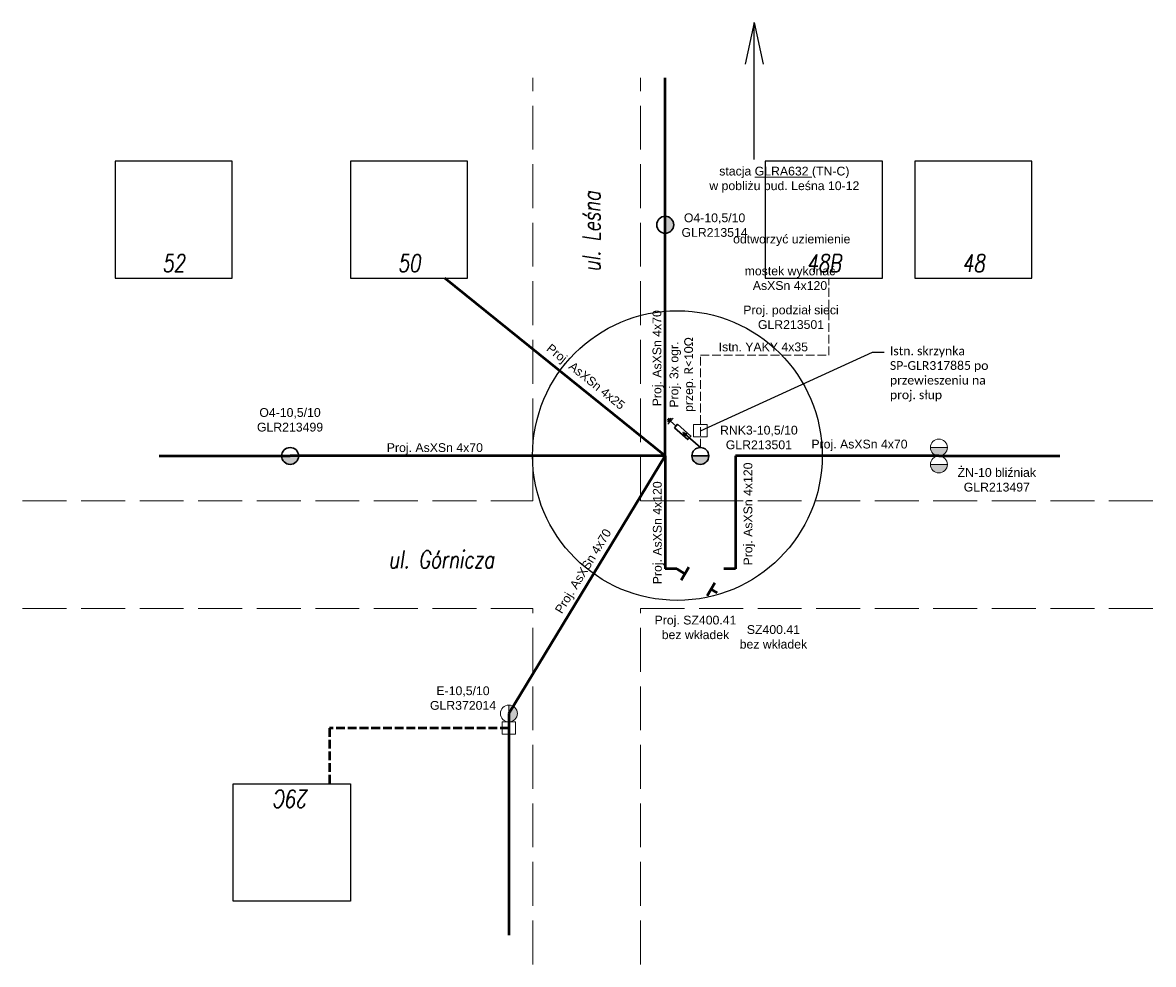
# Model space of a CAD drawing. Header units: metres. Extents: x 6536102 to 6570154, y 5559884 to 5568618.
# Tile 39 of 40: x 6549286 to 6549479, y 5568457 to 5568618. Entities that reach past the tile are written whole.
import ezdxf
from ezdxf import colors
from ezdxf.entities.mleader import LeaderData, LeaderLine
from ezdxf.math import Vec2, Vec3

# ---------------------------------------------------------------- set-up
doc = ezdxf.new("R2010")
doc.units = ezdxf.units.M
doc.linetypes.add('1053', pattern=[2, 1.5, -0.5])
doc.layers.add('0.13', color=7, linetype='Continuous', lineweight=13)
doc.layers.add('ELE_OSW', color=7, linetype='Continuous')
doc.layers.add('SCHEMATY_ELE', color=7, linetype='Continuous')
doc.styles.add('Romans_0.9', font='romans.shx', dxfattribs={"width": 0.75, "oblique": 9, "height": 0.1})
doc.styles.get("Standard").update_dxf_attribs({"font": 'arial.ttf'})

# ---------------------------------------------------------------- blocks, each defined once
blk = doc.blocks.new('_None')

msp = doc.modelspace()

# ---------------------------------------------------------------- hatches: boundary and pattern name
at = {"layer": 'SCHEMATY_ELE', "lineweight": 30}
h = msp.add_hatch(color=0, dxfattribs=at)
h.dxf.hatch_style = 1
edge = h.paths.add_edge_path()
edge.add_line((6549395.446, 5568584.863), (6549395.446, 5568581.971))
edge.add_arc((6549395.446, 5568583.417), 1.446, 270, 450)
h = msp.add_hatch(color=7, dxfattribs=at)
h.dxf.hatch_style = 1
h.paths.add_polyline_path([(6549399.152, 5568547.664), (6549398.501, 5568547.95), (6549398.866, 5568547.34)])
at = {"layer": 'SCHEMATY_ELE', "lineweight": 18}
h = msp.add_hatch(color=8, dxfattribs=at)
h.dxf.hatch_style = 1
edge = h.paths.add_edge_path()
edge.add_line((6549443.628, 5568545.359), (6549440.736, 5568545.359))
edge.add_arc((6549442.182, 5568545.359), 1.446, 180, 360)
at = {"layer": 'SCHEMATY_ELE', "lineweight": 30}
h = msp.add_hatch(color=0, dxfattribs=at)
h.dxf.hatch_style = 1
edge = h.paths.add_edge_path()
edge.add_line((6549332.806, 5568543.913), (6549329.915, 5568543.913))
edge.add_arc((6549331.36, 5568543.913), 1.446, 180, 360)
h = msp.add_hatch(color=0, dxfattribs=at)
h.dxf.hatch_style = 1
edge = h.paths.add_edge_path()
edge.add_line((6549402.882, 5568543.913), (6549399.99, 5568543.913))
edge.add_arc((6549401.436, 5568543.913), 1.446, 180, 360)
at = {"layer": 'SCHEMATY_ELE', "lineweight": 18}
h = msp.add_hatch(color=8, dxfattribs=at)
h.dxf.hatch_style = 1
edge = h.paths.add_edge_path()
edge.add_line((6549443.628, 5568542.467), (6549440.736, 5568542.467))
edge.add_arc((6549442.182, 5568542.467), 1.446, 180, 360)
h = msp.add_hatch(color=8, dxfattribs=at)
h.dxf.hatch_style = 1
edge = h.paths.add_edge_path()
edge.add_line((6549368.733, 5568501.364), (6549368.733, 5568498.472))
edge.add_arc((6549368.733, 5568499.918), 1.446, 270, 450)

# ---------------------------------------------------------------- linework, layer by layer
at = {"color": 0, "linetype": '1053', "lineweight": 9, "ltscale": 5}
for p, q in [((6549372.817, 5568536.261), (6549372.817, 5568608.494)), ((6549391.233, 5568536.261), (6549391.233, 5568608.494)), ((6549285.677, 5568536.261), (6549372.817, 5568536.261)), ((6549391.233, 5568536.261), (6549478.819, 5568536.261)), ((6549285.677, 5568517.845), (6549372.817, 5568517.845)), ((6549372.817, 5568457.053), (6549372.817, 5568517.845)), ((6549391.233, 5568517.845), (6549478.819, 5568517.845)), ((6549391.233, 5568457.053), (6549391.233, 5568517.845))]:
    msp.add_line(p, q, dxfattribs=at)
at = {"color": 1, "lineweight": 50}
for p, q in [((6549395.446, 5568583.417), (6549395.446, 5568608.494)), ((6549395.446, 5568543.913), (6549395.446, 5568583.417)), ((6549395.446, 5568543.913), (6549357.797, 5568574.299)), ((6549309.026, 5568543.913), (6549331.36, 5568543.913)), ((6549395.446, 5568543.913), (6549331.36, 5568543.913)), ((6549368.733, 5568499.918), (6549395.446, 5568543.913)), ((6549395.446, 5568543.913), (6549395.446, 5568524.621)), ((6549397.436, 5568524.621), (6549395.446, 5568524.621)), ((6549368.733, 5568499.918), (6549368.733, 5568462.02))]:
    msp.add_line(p, q, dxfattribs=at)
at = {"color": 5, "lineweight": 50}
for p, q in [((6549442.182, 5568543.913), (6549407.426, 5568543.913)), ((6549407.426, 5568543.913), (6549407.426, 5568524.621)), ((6549442.182, 5568543.913), (6549462.83, 5568543.913)), ((6549407.426, 5568524.621), (6549405.436, 5568524.621))]:
    msp.add_line(p, q, dxfattribs=at)
at = {"color": 0, "lineweight": 50}
for p, q in [((6549399.468, 5568524.915), (6549398.136, 5568522.691)), ((6549397.436, 5568524.621), (6549398.802, 5568523.803)), ((6549403.915, 5568522.251), (6549402.584, 5568520.028)), ((6549403.25, 5568521.14), (6549404.3, 5568520.511))]:
    msp.add_line(p, q, dxfattribs=at)
at = {"color": 8, "ltscale": 0.5}
for points in [[(6549301.47, 5568574.299), (6549321.47, 5568574.299), (6549321.47, 5568594.299), (6549301.47, 5568594.299)], [(6549341.692, 5568574.299), (6549361.692, 5568574.299), (6549361.692, 5568594.299), (6549341.692, 5568594.299)], [(6549412.536, 5568574.299), (6549432.536, 5568574.299), (6549432.536, 5568594.299), (6549412.536, 5568594.299)], [(6549438.084, 5568574.299), (6549458.084, 5568574.299), (6549458.084, 5568594.299), (6549438.084, 5568594.299)], [(6549321.654, 5568487.874), (6549341.654, 5568487.874), (6549341.654, 5568467.874), (6549321.654, 5568467.874)]]:
    msp.add_lwpolyline(points, close=True, dxfattribs=at)
at = {"layer": 'Defpoints', "color": 6}
for p, q in [((6549410.633, 5568617.953), (6549409.116, 5568610.873)), ((6549410.633, 5568594.581), (6549410.633, 5568617.953)), ((6549410.633, 5568617.953), (6549412.149, 5568610.873))]:
    msp.add_line(p, q, dxfattribs=at)
msp.add_circle((6549397.512, 5568543.986), 24.744, dxfattribs=at)
at = {"layer": 'SCHEMATY_ELE', "color": 7, "lineweight": 30}
for p, q in [((6549396.139, 5568550.348), (6549395.829, 5568549.997)), ((6549396.467, 5568550.363), (6549395.856, 5568549.67)), ((6549396.801, 5568550.383), (6549395.877, 5568549.337)), ((6549397.287, 5568549.023), (6549396.339, 5568549.86)), ((6549401.436, 5568545.359), (6549398.501, 5568547.95))]:
    msp.add_line(p, q, dxfattribs=at)
at = {"layer": 'SCHEMATY_ELE', "color": 8, "lineweight": 18}
for points in [[(6549395.446, 5568584.863), (6549395.446, 5568581.971, 1)], [(6549443.628, 5568545.359), (6549440.736, 5568545.359, 1)], [(6549443.628, 5568542.467), (6549440.736, 5568542.467, 1)], [(6549368.733, 5568501.364), (6549368.733, 5568498.472, 1)]]:
    msp.add_lwpolyline(points, format="xyb", close=True, dxfattribs=at)
at = {"layer": 'SCHEMATY_ELE', "color": 8, "linetype": '1053', "lineweight": 18}
msp.add_lwpolyline([(6549423.36, 5568561.115), (6549423.36, 5568574.299)], dxfattribs=at)
at = {"layer": 'SCHEMATY_ELE', "color": 7, "lineweight": 30}
msp.add_lwpolyline([(6549397.018, 5568548.718), (6549399.291, 5568546.711), (6549399.829, 5568547.32), (6549397.556, 5568549.327)], close=True, dxfattribs=at)
at = {"layer": 'SCHEMATY_ELE', "color": 8, "lineweight": 18}
for points in [[(6549400.296, 5568549.272), (6549402.576, 5568549.272), (6549402.576, 5568547.193), (6549400.296, 5568547.193)], [(6549367.592, 5568498.472), (6549369.873, 5568498.472), (6549369.873, 5568496.392), (6549367.592, 5568496.392)]]:
    msp.add_lwpolyline(points, close=True, dxfattribs=at)
at = {"layer": 'SCHEMATY_ELE', "color": 7, "lineweight": 30, "flags": 128}
msp.add_lwpolyline([(6549399.152, 5568547.664), (6549398.501, 5568547.95), (6549398.866, 5568547.34)], close=True, dxfattribs=at)
at = {"layer": 'SCHEMATY_ELE', "color": 0, "lineweight": 30}
for points in [[(6549332.806, 5568543.913), (6549329.915, 5568543.913, 1)], [(6549402.882, 5568543.913), (6549399.99, 5568543.913, 1)]]:
    msp.add_lwpolyline(points, format="xyb", close=True, dxfattribs=at)
at = {"layer": 'SCHEMATY_ELE', "color": 1, "linetype": '1053', "lineweight": 50}
msp.add_lwpolyline([(6549368.733, 5568497.432), (6549338.068, 5568497.432), (6549338.068, 5568487.874)], dxfattribs=at)
at = {"layer": 'SCHEMATY_ELE', "color": 0, "lineweight": 30}
for centre in [(6549395.446, 5568583.417), (6549331.36, 5568543.913), (6549401.436, 5568543.913)]:
    msp.add_circle(centre, 1.446, dxfattribs=at)
at = {"layer": 'SCHEMATY_ELE', "color": 8, "lineweight": 18}
for centre in [(6549442.182, 5568545.359), (6549442.182, 5568542.467), (6549368.733, 5568499.918)]:
    msp.add_circle(centre, 1.446, dxfattribs=at)

# ---------------------------------------------------------------- texts
at = {"layer": '0.13', "insert": (6549400.609, 5568516.625), "char_height": 1.5, "width": 21.00439, "attachment_point": 2}
msp.add_mtext('Proj. SZ400.41\\Pbez wkładek', dxfattribs=at)
at = {"layer": 'Defpoints', "color": 8, "lineweight": 18, "char_height": 1.5, "attachment_point": 5}
for s, insert in [('{\\C6;stacja \\LGLRA632\\l (TN-C)\\L^J\\lw pobliżu bud. Leśna 10-12}', (6549415.782, 5568591.109)), ('{\\C6;odtworzyć uziemienie}', (6549417.051, 5568580.752)), ('{\\C6;mostek wykonać \\PAsXSn 4x120}', (6549416.749, 5568574.269)), ('{\\C6;Proj. podział sieci^JGLR213501}', (6549416.921, 5568567.601)), ('{\\C6;SZ400.41 \\Pbez wkładek}', (6549413.92, 5568512.997))]:
    msp.add_mtext_dynamic_manual_height_columns(s, width=32.99464, gutter_width=1.187, heights=[0], dxfattribs=dict(at, insert=insert))
at = {"layer": 'SCHEMATY_ELE', "color": 7, "lineweight": 18, "char_height": 3, "style": 'Romans_0.9'}
for s, width, insert, attachment_point, rotation in [('ul. Leśna', 105.81054, (6549382.833, 5568575.377), 4, 90), ('29C', 4.61525, (6549331.654, 5568485.324), 5, 180)]:
    msp.add_mtext_dynamic_manual_height_columns(s, width=width, gutter_width=12.5, heights=[0], dxfattribs=dict(at, insert=insert, attachment_point=attachment_point, rotation=rotation))
at = {"layer": 'SCHEMATY_ELE', "color": 0, "lineweight": 18, "char_height": 1.5}
for s, width, insert, attachment_point in [('\\pxt13;O4-10,5/10^JGLR213514', 13.61035, (6549403.87, 5568581.333), 8), ('\\pxt13;O4-10,5/10^JGLR213499', 13.61035, (6549331.352, 5568548.07), 8), ('Proj. AsXSn 4x70', 32.99464, (6549428.618, 5568545.716), 5)]:
    msp.add_mtext_dynamic_manual_height_columns(s, width=width, gutter_width=1.187, heights=[0], dxfattribs=dict(at, insert=insert, attachment_point=attachment_point))
at = {"layer": 'SCHEMATY_ELE', "color": 7, "lineweight": 18, "char_height": 3, "style": 'Romans_0.9'}
for s, width, insert, attachment_point in [('52', 4.61525, (6549311.47, 5568576.849), 5), ('50', 4.61525, (6549351.692, 5568576.849), 5), ('48B', 4.61525, (6549422.536, 5568576.849), 5), ('48', 4.61525, (6549448.084, 5568576.849), 5), ('ul. Górnicza', 105.81054, (6549348.173, 5568526.245), 4)]:
    msp.add_mtext_dynamic_manual_height_columns(s, width=width, gutter_width=12.5, heights=[0], dxfattribs=dict(at, insert=insert, attachment_point=attachment_point))
at = {"layer": 'SCHEMATY_ELE', "color": 0, "lineweight": 18, "char_height": 1.5, "attachment_point": 5}
for s, insert, rotation in [('Proj. AsXSn 4x70', (6549394.246, 5568560.61), 90.00975), ('Proj. AsXSn 4x25 ', (6549381.74, 5568557.293), 321.09406), ('Proj. AsXSn 4x70', (6549356.091, 5568545.118), 359.98115), ('Proj. AsXSn 4x120', (6549409.791, 5568534.004), 90), ('Proj. AsXSn 4x120', (6549394.31, 5568530.79), 90), ('Proj. AsXSn 4x70', (6549381.599, 5568524.13), 58.73389)]:
    msp.add_mtext_dynamic_manual_height_columns(s, width=32.99464, gutter_width=1.187, heights=[0], dxfattribs=dict(at, insert=insert, rotation=rotation))
at = {"layer": 'SCHEMATY_ELE', "color": 8, "lineweight": 18, "char_height": 1.5}
for s, insert, attachment_point in [('\\pxt13;ŻN-10 bliźniak^JGLR213497', (6549452.076, 5568537.823), 8), ('\\pxt13;E-10,5/10^JGLR372014', (6549360.901, 5568502.543), 5)]:
    msp.add_mtext_dynamic_manual_height_columns(s, width=13.61035, gutter_width=1.187, heights=[0], dxfattribs=dict(at, insert=insert, attachment_point=attachment_point))

# ---------------------------------------------------------------- next in the draw order: leaders
at = {"layer": 'ELE_OSW', "color": 7, "linetype": 'Continuous', "lineweight": 18}
ml = msp.add_multileader_mtext('Standard', dxfattribs=at)
ml.set_content('{\\fCalibri|b0|i0|c238|p34;\\Q0;\\W1;Istn. skrzynka SP-GLR317885 po przewieszeniu na proj. słup}', color=7, style='Romans_0.9')
ml.set_leader_properties()
ml.set_arrow_properties(name='NONE')
ml.build(insert=Vec2(0, 0))
ml.multileader.update_dxf_attribs({"has_text_frame": 1, "dogleg_length": 2})
ctx = ml.context
ctx.base_point, ctx.char_height, ctx.landing_gap_size, ctx.plane_origin = Vec3(6549432.82, 5568561.657), 1.5, 1, Vec3(6549477.95, 5568576.136)
notes = []
notes.append((ctx, [(1, (1, 1, 0), (6549430.82, 5568561.657), (1, 0), 2, [(1, [(6549401.436, 5568548.207)], 0, [])])]))
ctx.mtext.insert, ctx.mtext.width, ctx.mtext.defined_height, ctx.mtext.flow_direction = Vec3(6549433.82, 5568562.618), 16.9634, 6.625, 5
ctx.mtext.has_bg_fill, ctx.mtext.bg_color, ctx.mtext.bg_scale_factor, ctx.mtext.bg_transparency, ctx.mtext.use_window_bg_color = 1, -1027028792, 1.5, 0, 1
for ctx, leaders in notes:
    for number, flags, end, landing, length, lines in leaders:
        leader = LeaderData()
        leader.index, (leader.has_last_leader_line, leader.has_dogleg_vector, leader.attachment_direction) = number, flags
        leader.last_leader_point, leader.dogleg_vector, leader.dogleg_length = Vec3(end), Vec3(landing), length
        for number, points, colour, breaks in lines:
            line = LeaderLine()
            line.index, line.vertices, line.color, line.breaks = number, Vec3.list(points), colors.encode_raw_color(colour), breaks
            leader.lines.append(line)
        ctx.leaders.append(leader)

# ---------------------------------------------------------------- next in the draw order: linework, layer by layer
at = {"layer": 'SCHEMATY_ELE', "color": 8, "linetype": '1053', "lineweight": 18}
for p, q in [((6549401.436, 5568545.359), (6549401.436, 5568561.115)), ((6549401.436, 5568561.115), (6549423.36, 5568561.115))]:
    msp.add_line(p, q, dxfattribs=at)

# ---------------------------------------------------------------- next in the draw order: texts
at = {"layer": 'SCHEMATY_ELE', "color": 0, "lineweight": 18, "insert": (6549398.405, 5568557.818), "char_height": 1.5, "attachment_point": 5, "rotation": 90}
msp.add_mtext_dynamic_manual_height_columns('Proj. 3x ogr. ^Jprzep. {\\A1;\\fCalibri|b0|i0|c238|p34;\\C256;R<10Ω}', width=32.99464, gutter_width=1.187, heights=[0], dxfattribs=at)
at = {"layer": 'SCHEMATY_ELE', "color": 8, "lineweight": 18, "insert": (6549412.199, 5568562.536), "char_height": 1.5, "attachment_point": 5, "rotation": 360}
msp.add_mtext_dynamic_manual_height_columns('Istn. YAKY 4x35', width=32.99464, gutter_width=1.187, heights=[0], dxfattribs=at)
at = {"layer": 'SCHEMATY_ELE', "color": 0, "lineweight": 18, "insert": (6549411.436, 5568545.053), "char_height": 1.5, "attachment_point": 8}
msp.add_mtext_dynamic_manual_height_columns('\\pxt13;RNK3-10,5/10^JGLR213501', width=13.61035, gutter_width=1.187, heights=[0], dxfattribs=at)

doc.saveas('drawing.dxf')
